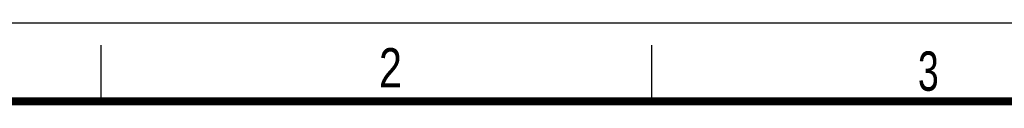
# Model space of a CAD drawing. Header units: millimetres. Extents: x 0 to 210, y 0 to 297.
# Tile 31 of 50: x 49 to 136, y 290 to 297. Entities that reach past the tile are written whole.
import ezdxf

# ---------------------------------------------------------------- set-up
doc = ezdxf.new("R2010")
doc.units = ezdxf.units.MM
doc.header["$LTSCALE"] = 19.36
doc.layers.get('0').update_dxf_attribs({"linetype": 'CONTINUOUS'})
doc.styles.add('TEXTSTYLE_2', font='txt', dxfattribs={"width": 0.75})

msp = doc.modelspace()

# ---------------------------------------------------------------- linework, layer by layer
at = {"color": 2, "linetype": 'CONTINUOUS'}
for p, q in [((0, 297), (210, 297)), ((56, 290), (56, 295)), ((105, 290), (105, 295))]:
    msp.add_line(p, q, dxfattribs=at)
at = {"color": 7, "linetype": 'CONTINUOUS', "const_width": 0.7}
msp.add_lwpolyline([(7, 290), (203, 290)], dxfattribs=at)

# ---------------------------------------------------------------- texts
at = {"color": 5, "linetype": 'CONTINUOUS', "style": 'TEXTSTYLE_2'}
for s, width, p in [('2', 0.785714, (80.73138, 291.23958)), ('3', 0.714286, (128.68391, 290.94286))]:
    msp.add_text(s, height=3.5, dxfattribs=dict(at, width=width)).set_placement(p)

doc.saveas('drawing.dxf')
